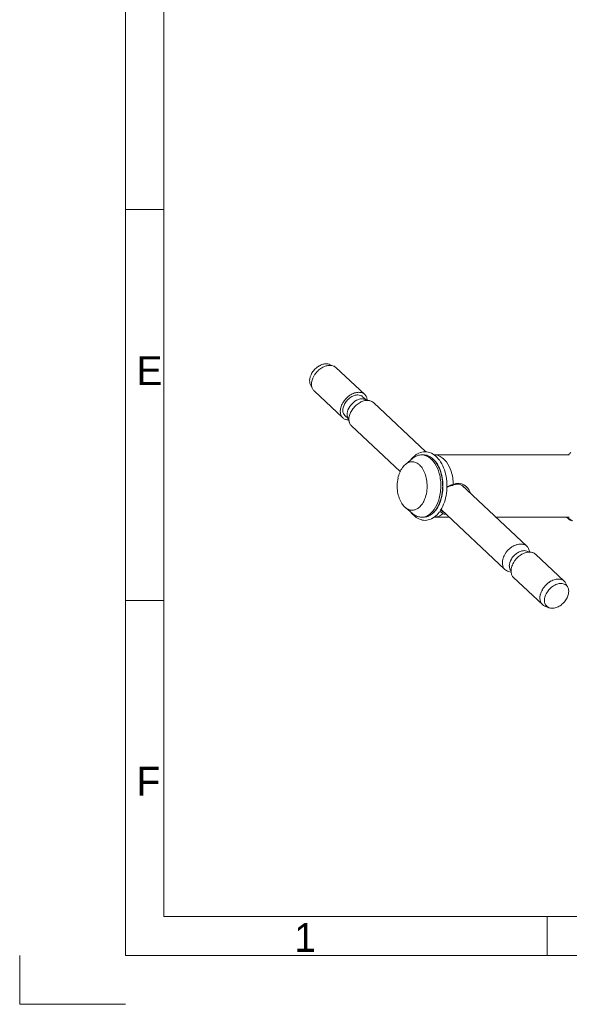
# Model space of a CAD drawing. Header units: millimetres. Extents: x 0 to 410, y 0 to 291.
# Tile 1 of 19: x 0 to 69, y 0 to 123. Entities that reach past the tile are written whole.
import ezdxf

# ---------------------------------------------------------------- set-up
doc = ezdxf.new("R2010")
doc.units = ezdxf.units.MM
doc.header["$MEASUREMENT"] = 0
for name, color, linetype in [('Mittelinien', 7, 'Continuous'), ('Sichtbare_Kanten', 7, 'Continuous'), ('Sichtbare_Kanten__d_nn', 7, 'Continuous')]:
    doc.layers.add(name, color=color, linetype=linetype)
doc.styles.add('VX Simplex Roman', font='txt', dxfattribs={"height": 0.2})

msp = doc.modelspace()

# ---------------------------------------------------------------- linework, layer by layer
at = {"color": 7, "linetype": 'Continuous', "lineweight": 5}
for q in [(0, 6.11), (13.25, 0)]:
    msp.add_line((0, 0), q, dxfattribs=at)
at = {"layer": 'Mittelinien', "color": 1, "linetype": 'Continuous', "lineweight": 5}
for q in [(18.05, 285.96), (401.98, 11.01)]:
    msp.add_line((18.05, 11.01), q, dxfattribs=at)
at = {"layer": 'Mittelinien', "color": 6, "linetype": 'Continuous', "lineweight": 5}
msp.add_arc((69.81, 62.31), 1.86, 225.4496, 251.9778, dxfattribs=at)
at = {"layer": 'Sichtbare_Kanten', "color": 5, "linetype": 'Continuous', "lineweight": 5}
for p, q in [((13.25, 6.11), (13.25, 290.86)), ((13.25, 99.51), (18.05, 99.51)), ((13.25, 50.53), (18.05, 50.53)), ((66.04, 6.11), (66.04, 11.01)), ((13.25, 6.11), (406.78, 6.11))]:
    msp.add_line(p, q, dxfattribs=at)
at = {"layer": 'Sichtbare_Kanten__d_nn', "color": 1, "linetype": 'Continuous', "lineweight": 5}
for p, q in [((38.78, 80.11), (39.29, 79.9)), ((39.58, 79.71), (43.19, 76.34)), ((36.64, 77.07), (36.4, 77.56)), ((36.85, 76.79), (40.46, 73.42)), ((42.93, 76.06), (43.33, 75.7)), ((43.85, 75.55), (43.13, 75.75)), ((44.27, 75.32), (50.85, 69.16)), ((40.71, 73.69), (41.1, 73.32)), ((41.28, 72.8), (41.04, 73.52)), ((41.54, 72.4), (47.63, 66.7)), ((49.22, 68.36), (48.28, 67.58)), ((50.31, 68.78), (50.54, 68.78)), ((51.63, 68.36), (51.71, 68.29)), ((51.89, 68.78), (68.8, 68.78)), ((54.25, 65.06), (54.17, 64.95)), ((54.29, 65.08), (54.25, 65.06)), ((55.33, 64.98), (63.48, 57.35)), ((48.19, 62.25), (48.28, 62.17)), ((49.22, 61.4), (48.28, 62.17)), ((52.71, 61.88), (52.73, 61.86)), ((52.74, 61.93), (60.74, 54.43)), ((52.96, 61.43), (53, 61.66)), ((53, 61.66), (53.04, 61.64)), ((50.31, 60.98), (50.54, 60.98)), ((51.63, 61.4), (51.71, 61.47)), ((51.89, 60.98), (53.75, 60.98)), ((52.98, 61.4), (52.96, 61.43)), ((59.6, 60.98), (68.8, 60.98)), ((63.73, 56.95), (63.85, 56.61)), ((64.56, 56.34), (68.17, 52.96)), ((61.16, 54.2), (61.51, 54.11)), ((61.83, 53.42), (65.44, 50.04)), ((68.37, 52.68), (68.62, 52.19)), ((66.24, 49.65), (65.73, 49.86))]:
    msp.add_line(p, q, dxfattribs=at)
for centre, radius, start, end in [((38.56, 78.08), 2.13, 106.3941, 119.8575), ((38.37, 78.74), 1.44, 90.0043, 106.3941), ((38.37, 78.98), 1.21, 79.4255, 89.9957), ((38.41, 79.22), 0.966, 67.6139, 79.4255), ((38.64, 77.82), 2.38, 143.0885, 168.7008), ((38.86, 77.66), 2.65, 131.7125, 143.0885), ((39.36, 77.18), 2.93, 133.2189, 145.0828), ((38.72, 77.81), 2.44, 119.8575, 131.7125), ((39.24, 77.31), 2.76, 120.9878, 133.2189), ((39.07, 77.61), 2.41, 107.0609, 120.9878), ((38.83, 78.37), 1.61, 90, 107.0609), ((38.83, 78.64), 1.34, 79.4255, 90), ((38.88, 78.91), 1.07, 67.6146, 79.4255), ((38.91, 78.98), 0.997, 57.4395, 67.6146), ((38.95, 79.03), 0.929, 46.9015, 57.4395), ((37.42, 78.06), 1.13, 168.7008, 206.188), ((37.76, 77.62), 1.24, 170.0053, 206.1896), ((39.07, 77.39), 2.58, 145.0828, 170.0053), ((37.54, 77.51), 0.997, 206.1896, 216.3641), ((37.48, 77.47), 0.929, 216.3641, 226.9015), ((42.72, 74.15), 2.51, 108.5636, 123.524), ((42.44, 74.98), 1.63, 90, 108.5636), ((42.44, 75.35), 1.26, 70.0748, 90), ((42.55, 75.66), 0.935, 46.9015, 70.0748), ((42.62, 74.03), 2.51, 150.0191, 165.2202), ((42.91, 73.86), 2.85, 123.5532, 150.0191), ((42.3, 74.29), 1.85, 149.3192, 180.0204), ((42.72, 74.04), 2.33, 136.0045, 149.3192), ((42.69, 74.07), 2.29, 122.5792, 136.0045), ((43.31, 73.49), 2.41, 118.5901, 140.7741), ((42.54, 74.31), 2.01, 108.0033, 122.5792), ((42.32, 74.96), 1.32, 90, 108.0033), ((43.9, 72.98), 2.69, 118.8699, 131.2526), ((42.86, 74.32), 1.47, 90, 118.5901), ((42.32, 75.26), 1.02, 70.0748, 90), ((43.73, 73.29), 2.34, 105.811, 118.8699), ((42.41, 75.51), 0.76, 46.9015, 70.0748), ((42.86, 74.67), 1.11, 82.6953, 90), ((42.88, 74.84), 0.943, 74.7654, 82.6953), ((43.52, 74), 1.6, 90, 105.811), ((42.55, 75.66), 0.934, 24.6931, 46.9015), ((42.28, 75.53), 1.23, 5.3912, 24.6931), ((43.52, 74.23), 1.37, 82.6953, 90), ((43.55, 74.43), 1.16, 74.7654, 82.6953), ((43.58, 74.53), 1.06, 61.2753, 74.7654), ((43.64, 74.64), 0.93, 46.9015, 61.2753), ((41.76, 74.26), 1.63, 165.2202, 184.1503), ((41.39, 74.23), 1.25, 184.1503, 203.9402), ((41.27, 74.29), 0.819, 180.0204, 226.9015), ((42.11, 73.89), 1.13, 164.8747, 199.0375), ((43.18, 73.6), 2.24, 140.7741, 164.8747), ((43.85, 72.94), 2.68, 143.0731, 166.3168), ((44.07, 72.78), 2.95, 131.2526, 143.0731), ((41.09, 74.1), 0.935, 203.9402, 226.9015), ((41.09, 74.1), 0.934, 226.9015, 249.1098), ((41.2, 74.38), 1.23, 249.1098, 268.4117), ((42.58, 73.25), 1.37, 166.3168, 199.0375), ((42.28, 73.15), 1.06, 199.0375, 212.5276), ((42.18, 73.08), 0.93, 212.5276, 226.9015), ((50.77, 67.21), 1.96, 102.1497, 125.2001), ((50.73, 67.4), 1.77, 76.5569, 102.1497), ((50.64, 67.02), 2.16, 53.457, 76.5569), ((70.76, 67.02), 2.71, 130.8419, 139.4648), ((49.27, 66.38), 1.56, 111.1605, 129.4463), ((49.12, 66.75), 1.16, 89.9193, 111.1605), ((51.41, 66.3), 3.07, 125.2001, 143.5639), ((49.12, 66.75), 1.16, 69.0607, 89.9193), ((50.49, 66.8), 2.01, 111.1976, 129.4463), ((48.99, 66.39), 1.55, 51.0371, 69.0607), ((50.31, 67.29), 1.49, 90, 111.1976), ((50.31, 67.29), 1.49, 73.4184, 90), ((50.54, 67.29), 1.49, 68.8024, 90), ((50.22, 66.99), 1.8, 58.3533, 73.4184), ((50.35, 66.8), 2.01, 50.5537, 68.8024), ((50.03, 66.7), 2.15, 44.4903, 58.3533), ((49.31, 65.98), 3.17, 33.083, 44.4903), ((49.98, 66.36), 2.59, 34.9318, 50.5537), ((50.14, 66.38), 2.47, 33.5836, 50.5631), ((51.88, 67.26), 1.52, 59.7762, 89.7605), ((50.26, 66.5), 2.8, 35.6437, 53.457), ((48.71, 65.47), 4.14, 22.5952, 34.9318), ((48.81, 65.47), 4.58, 21.7265, 35.6437), ((51.35, 66.34), 2.58, 36.9181, 59.7762), ((50.33, 65.57), 3.86, 17.3162, 36.9181), ((51.19, 65.07), 3.92, 157.2532, 168.5355), ((50.54, 65.34), 3.21, 144.9745, 157.2532), ((49.56, 66.03), 2.01, 129.4463, 144.9745), ((48.69, 66.02), 2.02, 33.9437, 51.0371), ((47.58, 65.28), 3.36, 20.7087, 33.9437), ((48.41, 65.4), 4.23, 14.3497, 33.083), ((48.66, 65.4), 4.25, 20.6596, 33.5836), ((47.85, 65.11), 5.07, 10.8825, 22.5952), ((47.78, 65.07), 5.18, 9.8304, 20.6596), ((47.87, 65.09), 5.59, 10.3327, 21.7265), ((48.11, 64.88), 6.18, 1.8579, 17.3162), ((52.13, 64.88), 4.87, 168.5355, 178.646), ((46.9, 65.02), 4.08, 9.6608, 20.7087), ((46.07, 64.88), 4.92, 359.6001, 9.6608), ((46.38, 64.88), 6.34, 359.064, 14.3497), ((46.64, 64.88), 6.3, 0.3789, 10.8825), ((46.69, 64.88), 6.29, 0.0047, 9.8304), ((46.69, 64.88), 6.79, 0.0001, 10.3327), ((52.19, 64.88), 4.94, 178.646, 188.6903), ((51.43, 64.76), 4.17, 188.6903, 199.6228), ((46.1, 64.88), 4.9, 348.6035, 359.6001), ((46.47, 64.88), 6.24, 343.7179, 359.064), ((46.62, 64.88), 6.33, 349.8856, 0.3789), ((46.68, 64.88), 6.3, 350.1789, 0.0047), ((46.69, 64.88), 6.79, 349.6677, 0.0001), ((54.49, 63.07), 1.99, 109.0749, 120.4796), ((54.44, 63.07), 1.89, 109.1344, 120.347), ((54.41, 63.13), 1.83, 97.7159, 109.1344), ((54.58, 62.82), 2.26, 98.3586, 109.0749), ((54.83, 63.8), 1.32, 102.1068, 120.0824), ((54.91, 63.93), 1.31, 61.9974, 118.4322), ((54.78, 64.02), 1.1, 82.3843, 102.1068), ((54.78, 63.97), 1.15, 63.5702, 82.3843), ((54.64, 63.69), 1.47, 46.9001, 63.5702), ((54.66, 63.46), 1.84, 14.9093, 61.9974), ((54.56, 63.6), 1.58, 39.7382, 46.9001), ((54.48, 63.54), 1.68, 32.7787, 39.7382), ((50.79, 64.53), 3.48, 199.6228, 211.6842), ((47.79, 64.37), 3.12, 323.7591, 336.2176), ((47.11, 64.67), 3.87, 336.2176, 348.6035), ((48.63, 64.25), 3.99, 324.4926, 343.7179), ((47.76, 64.67), 5.16, 338.2665, 349.8856), ((47.78, 64.69), 5.18, 339.3472, 350.1789), ((47.87, 64.66), 5.59, 338.2764, 349.6677), ((49.69, 63.85), 2.19, 211.6842, 226.9015), ((49.27, 63.38), 1.57, 230.5537, 248.4938), ((49.12, 63.01), 1.16, 248.4938, 269.3276), ((51.41, 63.46), 3.07, 216.4379, 234.8), ((49.12, 63), 1.16, 269.3276, 289.9895), ((49, 63.35), 1.52, 289.9895, 307.9731), ((48.74, 63.68), 1.95, 307.9731, 323.7591), ((49.72, 63.47), 2.66, 301.1147, 324.4926), ((49.97, 63.41), 2.6, 309.4463, 325.6022), ((50.14, 63.37), 2.47, 309.4463, 326.4258), ((48.63, 64.32), 4.22, 325.6022, 338.2665), ((48.66, 64.36), 4.25, 326.4258, 339.3472), ((48.82, 64.29), 4.57, 324.3555, 338.2764), ((53.76, 62.85), 1.62, 224.3213, 231.1194), ((53.82, 63.02), 1.59, 226.8929, 232.5933), ((54.07, 63.35), 2, 232.5933, 237.6777), ((50.49, 62.95), 2.01, 230.5537, 248.8024), ((50.77, 62.55), 1.96, 234.8, 257.8448), ((50.31, 62.47), 1.49, 248.8024, 270), ((50.31, 62.49), 1.52, 270, 301.1147), ((50.73, 62.35), 1.77, 257.8448, 283.4433), ((50.54, 62.47), 1.49, 270, 291.1976), ((50.35, 62.95), 2.01, 291.1976, 309.4463), ((50.64, 62.74), 2.16, 283.4433, 306.5481), ((51.88, 62.47), 1.49, 270.2392, 291.3637), ((50.25, 63.25), 2.8, 306.5481, 324.3555), ((51.7, 62.95), 2.01, 291.3637, 309.5381), ((54.69, 64), 3.09, 231.1194, 236.0425), ((53.31, 62.37), 1.02, 251.0833, 260.3287), ((53.48, 63.37), 2.04, 260.3287, 266.8646), ((70.02, 62.46), 2.15, 223.4655, 244.4047), ((63.2, 54.88), 2.85, 123.5532, 150.0191), ((63.01, 55.16), 2.51, 108.5636, 123.524), ((62.73, 55.99), 1.63, 90, 108.5636), ((63.37, 54.81), 2, 107.8959, 122.398), ((62.73, 56.36), 1.26, 70.0748, 90), ((63.16, 55.47), 1.32, 90, 107.8959), ((62.84, 56.67), 0.935, 46.9015, 70.0748), ((63.16, 55.75), 1.04, 72.337, 90), ((62.84, 56.67), 0.93, 32.5276, 46.9015), ((63.24, 56), 0.776, 51.871, 72.337), ((62.74, 56.61), 1.06, 19.0375, 32.5276), ((62.05, 55.27), 1.63, 165.2202, 184.1503), ((62.9, 55.04), 2.51, 150.0191, 165.2202), ((63.17, 54.77), 1.89, 149.1393, 178.1344), ((63.56, 54.54), 2.34, 135.8344, 149.1393), ((64.28, 53.86), 2.85, 123.5532, 150.0191), ((63.53, 54.57), 2.29, 122.398, 135.8344), ((64.09, 54.15), 2.51, 108.5636, 123.524), ((63.81, 54.98), 1.63, 90, 108.5636), ((63.81, 55.35), 1.26, 70.0748, 90), ((63.92, 55.66), 0.935, 46.9015, 70.0748), ((61.67, 55.24), 1.25, 184.1503, 203.9402), ((61.38, 55.11), 0.935, 203.9402, 226.9015), ((61.38, 55.11), 0.93, 226.9015, 241.2753), ((61.44, 55.22), 1.06, 241.2753, 254.7654), ((62.14, 54.81), 0.849, 178.1344, 221.9319), ((63.13, 54.26), 1.63, 165.2202, 184.1503), ((63.99, 54.03), 2.51, 150.0191, 165.2202), ((62.76, 54.23), 1.25, 184.1503, 203.9402), ((62.47, 54.1), 0.935, 203.9402, 226.9015), ((67.7, 50.77), 2.51, 108.5636, 123.524), ((67.42, 51.6), 1.63, 90, 108.5636), ((67.42, 51.97), 1.26, 70.0748, 90), ((67.53, 52.28), 0.935, 46.9015, 70.0748), ((67.6, 50.65), 2.51, 150.0191, 165.2202), ((67.89, 50.49), 2.85, 123.5532, 150.0191), ((68.12, 50.26), 2.49, 139.1157, 153.4002), ((68.2, 50.18), 2.6, 125.1375, 139.1157), ((68.03, 50.43), 2.31, 109.5204, 125.1375), ((67.76, 51.2), 1.48, 90.0043, 109.5204), ((67.76, 51.63), 1.06, 60.039, 89.9957), ((67.53, 52.28), 0.929, 36.3638, 46.9015), ((67.48, 52.24), 0.997, 26.1891, 36.3638), ((67.87, 51.82), 0.833, 26.1893, 60.039), ((67.7, 51.74), 1.02, 2.9151, 26.1893), ((67.06, 51.71), 1.66, 344.7436, 2.9151), ((66.74, 50.88), 1.63, 165.2202, 184.1503), ((66.37, 50.85), 1.25, 184.1503, 203.9402), ((66.97, 50.57), 1.29, 170.0028, 191.2769), ((67.78, 50.43), 2.11, 153.4002, 170.0028), ((66.17, 52.09), 2.64, 316.9013, 330.0262), ((66.64, 51.82), 2.1, 330.0262, 344.7436), ((66.07, 50.72), 0.935, 203.9402, 226.9015), ((66.07, 50.72), 0.929, 226.9015, 237.4386), ((66.11, 50.78), 0.997, 237.4386, 247.6128), ((66.66, 50.5), 0.97, 191.2769, 218.4378), ((66.56, 50.43), 0.843, 218.4378, 247.6153), ((66.62, 50.59), 1.02, 247.6153, 270.887), ((66.61, 51.23), 1.66, 270.887, 289.0586), ((66.47, 51.64), 2.1, 289.0586, 303.7761), ((66.17, 52.09), 2.64, 303.7761, 316.9013)]:
    msp.add_arc(centre, radius, start, end, dxfattribs=at)

# ---------------------------------------------------------------- texts
at = {"layer": 'Sichtbare_Kanten', "color": 5, "linetype": 'Continuous', "lineweight": -3, "char_height": 3.61, "attachment_point": 7, "style": 'VX Simplex Roman'}
for s, insert in [('E', (14.64, 77.52)), ('F', (14.64, 26.12)), ('1', (34.38, 6.56))]:
    msp.add_mtext(s, dxfattribs=dict(at, insert=insert))

doc.saveas('drawing.dxf')
